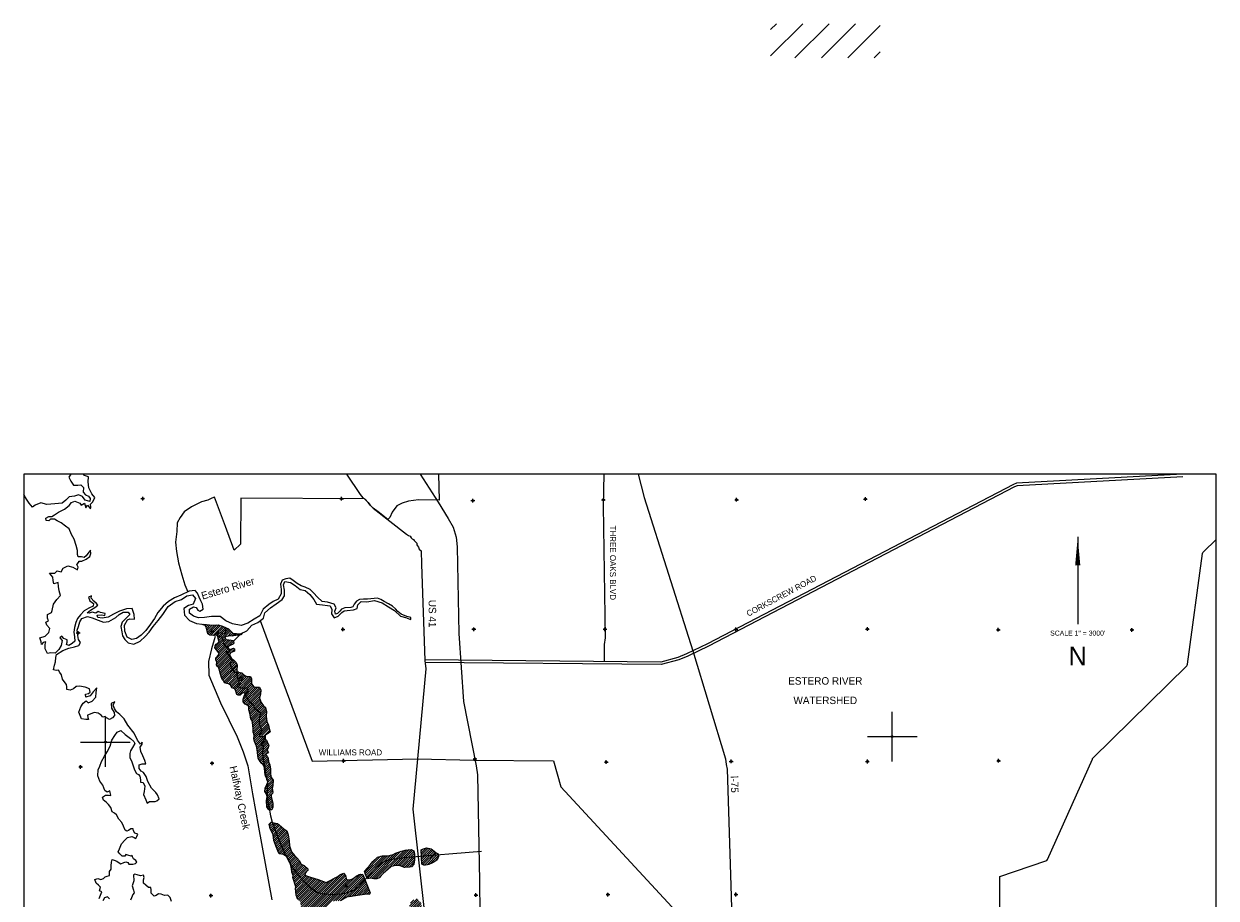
# Model space of a CAD drawing. Extents: x 218458 to 266458, y 732390 to 788631.
# Tile 2 of 2: x 218458 to 266458, y 753422 to 788631. Entities that reach past the tile are written whole.
import ezdxf
from ezdxf.enums import TextEntityAlignment as Align

# ---------------------------------------------------------------- set-up
doc = ezdxf.new("R2010")
doc.units = 0
doc.header["$LTSCALE"] = 800
doc.header["$PDMODE"] = 34
doc.header["$PDSIZE"] = 75
doc.linetypes.add('STREAM', pattern=[0])
doc.layers.get('0').update_dxf_attribs({"linetype": 'CONTINUOUS'})
for name, color, linetype in [('BORDER', 1, 'CONTINUOUS'), ('MAJROADS', 9, 'CONTINUOUS'), ('RR', 13, 'CONTINUOUS'), ('SEC', 2, 'CONTINUOUS'), ('TEXT', 7, 'CONTINUOUS'), ('TRUNKS', 5, 'STREAM'), ('WATER', 4, 'CONTINUOUS'), ('WETDBA', 11, 'CONTINUOUS'), ('WETFILL', 12, 'CONTINUOUS'), ('WSHEDS', 3, 'CONTINUOUS')]:
    doc.layers.add(name, color=color, linetype=linetype)

# ---------------------------------------------------------------- blocks, each defined once
blk = doc.blocks.new('TICK')
at = {"color": 0}
for points in [[(500, 0), (500, 1000)], [(0, 500), (1000, 500)]]:
    blk.add_lwpolyline(points, dxfattribs=at)
blk.add_point((500, 500), dxfattribs=at)
blk = doc.blocks.new('*X')
at = {"color": 0}
for p, q in [((248523, 787339), (249815, 788631)), ((248523, 788399), (248755, 788631)), ((249503, 787258), (250876, 788631)), ((250564, 787258), (251937, 788631)), ((251624, 787258), (252931, 788564)), ((252685, 787258), (252931, 787504)), ((225695, 764422), (225724, 764451)), ((225757, 764395), (225803, 764442)), ((225790, 764340), (225882, 764432)), ((225820, 764282), (225961, 764423)), ((225835, 764208), (226043, 764416)), ((225849, 764134), (226136, 764422)), ((225849, 764134), (226136, 764422)), ((225870, 764067), (226230, 764427)), ((225924, 764032), (226313, 764421)), ((225992, 764012), (226382, 764401)), ((226074, 764005), (226450, 764381)), ((226155, 763557), (226779, 764181)), ((226177, 764020), (226511, 764354)), ((226238, 763993), (226571, 764326)), ((226238, 763993), (226571, 764326)), ((226268, 763934), (226631, 764297)), ((226287, 763865), (226691, 764269)), ((226311, 763800), (226736, 764225)), ((226166, 763479), (226576, 763889)), ((226187, 763058), (227147, 764018)), ((226206, 763430), (226615, 763839)), ((226206, 763430), (226615, 763839)), ((226245, 763381), (226695, 763831)), ((226283, 763331), (226773, 763820)), ((226313, 763272), (226845, 763804)), ((226652, 763965), (226823, 764136)), ((226757, 763981), (226867, 764092)), ((226757, 763981), (226867, 764092)), ((226851, 763987), (226948, 764084)), ((226855, 763638), (226908, 763691)), ((226948, 763996), (227030, 764077)), ((227048, 764007), (227111, 764070)), ((226203, 762985), (226696, 763478)), ((226215, 762820), (226876, 763481)), ((226222, 762916), (226748, 763442)), ((226222, 762916), (226748, 763442)), ((226239, 762756), (226938, 763455)), ((226290, 762719), (226753, 763182)), ((226314, 762655), (226788, 763128)), ((226336, 762588), (226823, 763075)), ((226356, 762520), (226871, 763035)), ((226356, 762520), (226871, 763035)), ((226376, 762451), (226917, 762993)), ((226396, 762383), (226961, 762948)), ((226415, 762314), (227002, 762901)), ((226440, 762251), (227027, 762837)), ((226474, 762196), (227039, 762761)), ((226517, 762150), (227033, 762667)), ((226517, 762150), (227033, 762667)), ((226553, 762098), (227036, 762581)), ((226618, 762075), (227083, 762540)), ((226691, 762059), (227147, 762515)), ((226745, 762024), (227219, 762499)), ((226788, 761979), (227270, 762461)), ((226820, 761924), (227317, 762420)), ((226820, 761924), (227317, 762420)), ((226867, 761882), (227368, 762383)), ((226929, 761855), (227435, 762361)), ((226971, 761809), (227512, 762350)), ((226993, 761742), (227590, 762339)), ((227014, 761675), (227620, 762282)), ((227043, 761616), (227627, 762199)), ((227043, 761616), (227627, 762199)), ((227109, 761594), (227626, 762110)), ((227286, 761417), (227792, 761923)), ((227287, 761329), (227881, 761923)), ((227287, 761329), (227881, 761923)), ((227296, 761692), (227639, 762035)), ((227323, 761542), (227715, 761934)), ((227328, 761282), (227955, 761909)), ((227360, 761667), (227677, 761985)), ((227369, 761234), (227984, 761850)), ((227430, 761207), (227999, 761776)), ((227486, 761175), (227988, 761677)), ((227516, 761117), (227968, 761569)), ((227522, 761034), (227954, 761466)), ((227522, 761034), (227954, 761466)), ((227532, 760956), (227976, 761399)), ((227551, 760887), (227997, 761332)), ((227574, 760820), (228025, 761272)), ((227582, 760740), (228062, 761221)), ((227593, 760663), (228099, 761170)), ((227624, 760605), (228150, 761131)), ((227624, 760605), (228150, 761131)), ((227655, 760548), (228195, 761088)), ((227667, 760472), (228212, 761017)), ((227679, 760395), (228229, 760946)), ((227682, 760310), (228218, 760847)), ((227685, 760225), (228209, 760749)), ((227687, 760138), (228220, 760671)), ((227687, 760138), (228220, 760671)), ((227707, 760070), (228230, 760593)), ((227722, 759820), (228305, 760403)), ((227723, 759910), (228276, 760462)), ((227727, 760002), (228246, 760521)), ((227741, 759751), (228324, 760333)), ((227766, 759687), (228340, 760261)), ((227766, 759687), (228340, 760261)), ((227793, 759625), (228357, 760190)), ((227819, 759563), (228174, 759918)), ((227838, 759494), (228178, 759834)), ((227852, 759420), (228221, 759788)), ((227861, 759340), (228254, 759733)), ((227869, 759259), (228281, 759672)), ((227869, 759259), (228281, 759672)), ((227875, 759178), (228307, 759609)), ((227884, 759098), (228303, 759517)), ((227904, 759030), (228260, 759386)), ((227939, 758976), (228293, 759331)), ((227972, 758921), (228226, 759175)), ((228001, 758861), (228261, 759121)), ((228001, 758861), (228261, 759121)), ((228064, 758836), (228292, 759064)), ((228102, 758785), (228304, 758987)), ((228128, 758724), (228313, 758909)), ((228151, 758658), (228331, 758838)), ((228155, 758574), (228366, 758784)), ((228160, 758490), (228377, 758707)), ((228160, 758490), (228377, 758707)), ((228173, 758414), (228389, 758631)), ((228186, 758339), (228389, 758542)), ((228214, 758279), (228390, 758455)), ((228162, 757785), (228491, 758114)), ((228167, 757701), (228482, 758017)), ((228199, 757911), (228481, 758193)), ((228245, 758221), (228400, 758376)), ((228274, 758162), (228412, 758300)), ((228274, 758073), (228447, 758246)), ((228274, 758073), (228447, 758246)), ((228202, 757648), (228470, 757916)), ((228226, 757319), (228413, 757506)), ((228233, 757591), (228460, 757817)), ((228234, 757415), (228474, 757655)), ((228250, 757519), (228470, 757739)), ((228250, 757519), (228470, 757739)), ((228233, 757238), (228430, 757434)), ((228240, 757156), (228449, 757365)), ((228256, 757083), (228469, 757296)), ((228287, 757026), (228483, 757222)), ((228287, 757026), (228483, 757222)), ((228324, 756975), (228486, 757137)), ((228417, 756979), (228459, 757021)), ((228344, 756376), (228447, 756479)), ((228358, 756302), (228518, 756462)), ((228373, 756228), (228590, 756445)), ((228400, 756166), (228660, 756427)), ((228429, 756108), (228715, 756393)), ((228429, 756108), (228715, 756393)), ((228459, 756049), (228765, 756355)), ((228489, 755990), (228812, 756314)), ((228504, 755917), (228859, 756273)), ((228512, 755837), (228906, 756231)), ((228520, 755756), (228956, 756193)), ((228542, 755690), (229007, 756155)), ((228542, 755690), (229007, 756155)), ((228567, 755626), (229052, 756112)), ((228592, 755563), (229076, 756047)), ((228617, 755500), (229100, 755983)), ((228642, 755436), (229114, 755908)), ((228668, 755374), (229124, 755830)), ((228694, 755312), (229135, 755753)), ((228694, 755312), (229135, 755753)), ((228722, 755252), (229143, 755672)), ((228766, 755207), (229150, 755591)), ((228838, 755191), (229160, 755512)), ((228910, 755174), (229183, 755447)), ((228964, 755139), (229206, 755382)), ((229017, 755105), (229229, 755316)), ((229017, 755105), (229229, 755316)), ((229062, 755061), (229261, 755261)), ((229095, 755006), (229300, 755211)), ((229127, 754950), (229339, 755161)), ((229160, 754894), (229381, 755115)), ((229186, 754832), (229426, 755072)), ((232188, 754474), (232823, 755110)), ((232206, 754405), (232931, 755130)), ((232225, 754335), (233017, 755127)), ((232252, 754274), (233102, 755124)), ((232280, 754213), (233220, 755153)), ((232373, 754218), (233351, 755196)), ((232462, 754219), (233504, 755260)), ((232468, 754843), (232697, 755073)), ((232532, 754200), (233640, 755308)), ((232616, 754195), (233766, 755346)), ((232740, 754231), (233874, 755366)), ((233307, 754710), (233972, 755375)), ((233426, 754741), (234064, 755378)), ((233517, 754743), (234122, 755348)), ((233598, 754736), (234162, 755300)), ((233656, 754705), (234178, 755227)), ((233720, 754681), (234185, 755146)), ((233789, 754662), (234185, 755058)), ((234460, 755333), (234533, 755405)), ((234464, 755248), (234654, 755438)), ((234467, 755163), (234736, 755431)), ((234470, 755077), (234812, 755419)), ((234473, 754992), (234877, 755396)), ((234477, 754907), (234926, 755357)), ((234480, 754822), (234975, 755317)), ((234520, 754774), (235025, 755278)), ((234588, 754754), (235076, 755241)), ((234691, 754768), (235130, 755207)), ((234816, 754805), (235144, 755133)), ((229203, 754760), (229469, 755026)), ((229203, 754760), (229469, 755026)), ((229219, 754688), (229510, 754978)), ((229236, 754616), (229550, 754931)), ((229245, 754537), (229580, 754872)), ((229257, 754460), (229610, 754813)), ((229281, 754396), (229658, 754773)), ((229300, 754238), (229774, 754712)), ((229304, 754331), (229721, 754747)), ((229304, 754331), (229721, 754747)), ((229320, 754170), (229818, 754668)), ((229340, 754102), (229863, 754625)), ((229360, 754033), (229887, 754560)), ((233882, 754666), (234185, 754969)), ((233975, 754671), (234173, 754869)), ((234988, 754888), (235116, 755016)), ((229380, 753965), (229780, 754364)), ((229398, 753806), (229892, 754300)), ((229400, 753896), (229826, 754323)), ((229400, 753896), (229826, 754323)), ((229403, 753723), (229957, 754277)), ((229409, 753640), (230024, 754255)), ((229414, 753557), (230092, 754235)), ((229437, 753492), (230161, 754215)), ((229464, 753430), (230229, 754195)), ((229464, 753430), (230229, 754195)), ((229490, 753368), (230297, 754175)), ((229535, 753325), (230362, 754152)), ((229582, 753283), (230427, 754128)), ((229597, 753210), (230491, 754104)), ((229676, 753023), (230786, 754134)), ((229729, 752988), (230976, 754235)), ((229781, 752952), (231197, 754367)), ((229833, 752915), (231333, 754415)), ((229883, 752877), (231374, 754368)), ((229934, 752839), (231410, 754316)), ((229934, 752839), (231410, 754316)), ((229984, 752801), (231430, 754247)), ((230041, 752770), (231450, 754178)), ((230109, 752749), (231522, 754163)), ((230177, 752729), (231617, 754169)), ((230351, 752815), (231853, 754316)), ((230931, 753306), (232014, 754389)), ((230931, 753306), (232014, 754389)), ((231023, 753310), (232096, 754382)), ((231116, 753314), (232130, 754328)), ((231209, 753319), (232155, 754265)), ((231415, 753437), (232179, 754201)), ((231539, 753472), (232204, 754137)), ((229612, 753137), (230555, 754079)), ((229628, 753063), (230620, 754055)), ((229628, 753063), (230620, 754055)), ((231646, 753491), (232229, 754074)), ((231646, 753491), (232229, 754074)), ((231753, 753509), (232254, 754010)), ((231858, 753526), (232278, 753946)), ((231960, 753540), (232303, 753883)), ((232063, 753554), (232328, 753819)), ((232165, 753568), (232353, 753755)), ((232263, 753578), (232377, 753692)), ((232263, 753578), (232377, 753692)), ((232351, 753577), (232381, 753607)), ((233989, 753093), (234287, 753392)), ((234011, 753028), (234333, 753349)), ((234029, 753222), (234160, 753353)), ((234047, 752975), (234378, 753306)), ((234110, 752949), (234424, 753263)), ((234173, 752924), (234456, 753207)), ((234249, 752912), (234469, 753132)), ((232524, 752866), (232609, 752952)), ((232539, 752793), (232634, 752888)), ((232567, 752732), (232659, 752824)), ((232634, 752711), (232684, 752761)), ((232657, 752999), (232692, 753035)), ((232675, 752929), (232769, 753023)), ((232694, 752860), (232821, 752987)), ((232714, 752791), (232849, 752926)), ((232751, 752739), (232860, 752848)), ((233355, 752548), (233501, 752695)), ((233363, 752644), (233439, 752721)), ((233369, 752474), (233543, 752648)), ((234332, 752907), (234483, 753057)), ((234472, 752958), (234496, 752982)), ((233397, 752414), (233567, 752583)), ((233430, 752358), (233585, 752513)), ((233465, 752305), (233597, 752437)), ((233500, 752251), (233598, 752349)), ((259531, 752296), (259732, 752497)), ((259537, 752213), (259810, 752487)), ((259562, 752150), (259871, 752459)), ((259586, 752439), (259606, 752459)), ((259590, 752090), (259918, 752418)), ((259624, 752035), (259968, 752379)), ((259659, 751983), (260018, 752341)), ((259706, 751941), (260048, 752283)), ((259754, 751900), (260075, 752222)), ((259810, 751868), (260100, 752158)), ((259911, 751880), (260047, 752017)), ((237256, 750793), (237432, 750968)), ((237269, 750717), (237512, 750960)), ((237305, 750665), (237591, 750951)), ((237341, 750612), (237657, 750928)), ((237422, 750605), (237697, 750880)), ((237516, 750610), (237715, 750810)), ((236967, 749708), (237110, 749851)), ((236968, 749797), (236968, 749797)), ((236993, 749645), (237173, 749825)), ((237038, 749602), (237224, 749788)), ((238180, 749507), (238475, 749802)), ((238195, 749433), (238555, 749793)), ((238204, 749619), (238387, 749802)), ((238209, 749359), (238613, 749763)), ((237086, 749562), (237264, 749740)), ((237163, 749550), (237252, 749639)), ((238235, 749296), (238671, 749733)), ((238271, 749244), (238729, 749702)), ((238306, 749191), (238772, 749657)), ((238363, 749159), (238799, 749595)), ((238426, 749134), (238825, 749533)), ((238490, 749109), (238842, 749461)), ((238568, 749099), (238839, 749370)), ((235396, 749021), (235462, 749087)), ((235408, 748944), (235562, 749098)), ((235420, 748868), (235661, 749109)), ((235431, 748791), (235760, 749120)), ((235443, 748714), (235783, 749054)), ((235455, 748638), (235795, 748978)), ((235522, 748616), (235808, 748902)), ((235625, 748631), (235821, 748827)), ((238654, 749097), (238753, 749196)), ((240299, 748709), (240464, 748874)), ((240311, 748809), (240362, 748860)), ((240324, 748646), (240526, 748847)), ((240366, 748599), (240570, 748803)), ((235728, 748645), (235833, 748751)), ((235831, 748660), (235846, 748675)), ((240433, 748577), (240568, 748712))]:
    blk.add_line(p, q, dxfattribs=at)

msp = doc.modelspace()

# ---------------------------------------------------------------- linework, layer by layer
at = {"layer": 'BORDER', "color": 0}
msp.add_lwpolyline([(218458, 738995), (266458, 738995), (266458, 770495), (218458, 770495)], close=True, dxfattribs=at)
at = {"layer": 'MAJROADS', "color": 0}
for points in [[(231451, 770495), (232000, 769680), (232108, 769545), (232200, 769486), (232316, 769359), (232399, 769250), (232524, 769132), (233865, 768074), (233940, 768032), (234015, 767998), (234057, 767939), (234098, 767888), (234149, 767871), (234173, 767821), (234198, 767795)], [(265109, 770495), (258426, 770130), (258294, 770083), (245978, 763663), (245142, 763255), (244792, 763110), (244101, 762929), (234606, 763013)], [(241809, 770495), (241783, 769219), (241868, 763910), (241821, 763637), (241823, 762944)], [(243195, 770495), (243438, 769563), (245392, 763377), (246703, 759037), (246738, 758805), (246773, 758621), (246932, 753506), (247047, 749449), (247104, 746657), (247183, 743468), (247229, 743107), (247285, 742740), (247365, 742454), (247423, 742189), (247561, 741875), (247694, 741523), (247822, 741274), (247987, 740972), (249396, 738995)], [(265114, 770395), (258446, 770031), (258334, 769991), (246023, 763574), (245183, 763163), (244824, 763015), (244113, 762829), (234605, 762913)], [(234198, 767795), (234240, 767753), (234273, 767711), (234281, 767652), (234306, 767610), (234347, 767551), (234380, 767476), (234449, 767408), (234462, 766874), (234606, 762992), (234646, 762660), (234118, 757005), (234601, 752689), (234627, 752398), (234624, 752054), (234572, 750097), (235289, 746093), (235435, 745394), (235501, 738995)]]:
    msp.add_lwpolyline(points, dxfattribs=at)
at = {"layer": 'RR', "color": 0}
msp.add_lwpolyline([(234415, 770495), (235132, 769364), (235543, 768715), (235739, 768363), (235867, 767955), (235899, 767575), (235964, 764080), (236154, 761346), (236662, 758746), (236718, 758394), (236803, 754111), (236920, 742506), (236968, 742093), (237077, 741729), (237182, 741264), (237326, 740940), (237531, 740503), (237724, 740147), (238000, 739755), (238269, 739427), (238738, 738995)], dxfattribs=at)
at = {"layer": 'SEC', "color": 0}
for p in [(223247, 769511), (231248, 769509), (236535, 769430), (241788, 769461), (247150, 769465), (252337, 769496), (220645, 764104), (226033, 764167), (231303, 764247), (236574, 764252), (241852, 764249), (247122, 764245), (252417, 764259), (257687, 764230), (263066, 764226), (226038, 758855), (231333, 758952), (236621, 759032), (241907, 758903), (246935, 758931), (252421, 758926), (257699, 758956), (220742, 758708), (225992, 753526), (231416, 753921), (236658, 753544), (241970, 753566), (247124, 753569)]:
    msp.add_point(p, dxfattribs=at)
at = {"layer": 'TEXT', "color": 0}
msp.add_line((260886, 767968), (260886, 764456), dxfattribs=at)
msp.add_lwpolyline([(260886, 767968, 0, 208, 0), (260886, 766830, 208, 208, 0)], format="xyseb", dxfattribs=at)
at = {"layer": 'TRUNKS', "color": 0}
msp.add_lwpolyline([(226584, 764320), (226585, 764226), (226563, 764131), (226547, 764096), (226464, 764056), (226388, 764101), (226303, 764087), (226246, 764071), (226230, 764036), (226253, 763999), (226303, 763976), (226368, 763962), (226420, 763948), (226447, 763890), (226462, 763840), (226498, 763817), (226516, 763804), (226510, 763750), (226483, 763687), (226570, 763567), (226682, 763476), (226724, 763396), (226743, 763348), (226720, 763320), (226672, 763312), (226597, 763362), (226607, 763316), (226669, 763245), (226739, 763160), (226774, 763064), (226787, 763031), (226839, 763010), (226871, 762973), (226870, 762931), (226793, 762904), (226760, 762855), (226780, 762771), (226943, 762511), (226987, 762523), (227030, 762509), (227047, 762472), (227035, 762426), (227059, 762286), (227076, 762257), (227100, 762268), (227193, 762331), (227266, 762284), (227280, 762216), (227249, 762182), (227172, 762181), (227115, 762167), (227095, 762124), (227133, 762088), (227159, 762053), (227137, 762029), (227095, 762026), (227062, 762004), (227055, 761957), (227078, 761937), (227111, 761934), (227150, 761920), (227187, 761895), (227378, 761892), (227444, 761884), (227478, 761820), (227476, 761748), (227449, 761698), (227396, 761662), (227378, 761628), (227384, 761579), (227439, 761535), (227462, 761456), (227487, 761396), (227555, 761323), (227663, 761243), (227706, 761202), (227720, 761141), (227745, 761071), (227906, 760946), (227971, 760901), (227972, 760848), (227928, 760624), (227938, 760434), (227999, 760296), (228029, 760164), (227981, 760045), (227940, 759983), (227944, 759950), (227996, 759929), (228157, 759928), (228172, 759902), (228133, 759881), (228116, 759790), (228134, 759748), (228120, 759698), (228052, 759658), (228014, 759630), (228005, 759608), (228033, 759582), (228074, 759574), (228102, 759552), (228060, 759300), (228076, 759092), (228102, 758941), (228176, 758580), (228199, 758339), (228232, 758208), (228263, 758122), (228255, 757721), (228266, 757384), (228318, 757113), (228387, 756738), (228450, 756484), (228577, 756157), (228810, 755568), (229119, 754921), (229280, 754642), (229582, 754274), (229898, 753914), (230250, 753664), (230441, 753613), (230875, 753576), (231206, 753591), (231448, 753635), (231735, 753745), (231963, 753892), (232176, 754142), (232411, 754414), (232661, 754678), (233021, 754943), (233528, 755031), (233919, 755075), (236879, 755321)], dxfattribs=at)
at = {"layer": 'WATER', "color": 0}
for points in [[(220353, 770495), (220353, 770493), (220276, 770376), (220351, 770208), (220459, 770048), (220626, 770047), (220752, 770063), (220860, 769961), (220842, 769769), (220942, 769659), (221059, 769608), (221133, 769516), (221116, 769390), (220932, 769450), (220824, 769593), (220657, 769670), (220497, 769612), (220288, 769580), (220153, 769447), (220001, 769322), (219708, 769299), (219381, 769276), (219139, 769345), (218920, 769254), (218811, 769171), (218670, 769331), (218562, 769491), (218471, 769651), (218458, 769681)], [(227186, 764064), (227430, 764188), (227641, 764421), (227884, 764528), (228103, 764694), (228163, 764911), (228382, 765111), (228618, 765269), (228854, 765443), (228947, 765593), (228957, 765828), (228916, 766037), (228959, 766171), (229193, 766127), (229385, 766009), (229577, 765857), (229786, 765805), (229978, 765653), (230135, 765451), (230235, 765266), (230477, 765231), (230678, 765213), (230795, 765195), (230861, 765044), (230843, 764868), (230951, 764708), (231119, 764774), (231254, 764932), (231351, 764987), (231481, 765006), (231732, 765030), (231875, 765087), (231910, 765238), (232036, 765363), (232262, 765361), (232573, 765409), (232882, 765315), (233140, 765154), (233382, 765010), (233624, 764774), (233875, 764705), (233884, 764693), (234035, 764645), (234038, 764729), (233879, 764769), (233654, 764864), (233516, 764967), (233425, 765077), (233300, 765178), (233141, 765280), (232966, 765365), (232824, 765450), (232699, 765501), (232556, 765493), (232297, 765461), (232129, 765463), (231970, 765455), (231844, 765381), (231759, 765256), (231700, 765147), (231624, 765131), (231381, 765116), (231247, 765058), (231179, 764975), (231086, 764883), (231011, 764859), (230978, 764985), (231029, 765110), (230947, 765261), (230679, 765338), (230470, 765373), (230278, 765542), (230120, 765719), (229987, 765846), (229787, 765939), (229628, 765999), (229461, 766092), (229295, 766219), (229161, 766304), (229002, 766280), (228859, 766222), (228791, 766072), (228815, 765854), (228822, 765678), (228703, 765469), (228493, 765370), (228325, 765245), (228097, 765063), (227953, 764796), (227726, 764663), (227474, 764497), (227205, 764399), (226862, 764468), (226587, 764595), (226362, 764765), (226018, 764767), (225733, 764719), (225490, 764712), (225289, 764772), (225123, 764899), (225124, 765058), (225284, 765157), (225401, 765131), (225459, 765014), (225542, 764979), (225677, 765062), (225645, 765264), (225578, 765398), (225521, 765541), (225447, 765709), (225355, 765818), (225120, 765786), (224784, 765621), (224524, 765522), (224280, 765373), (224061, 765182), (223850, 764932), (223722, 764682), (223553, 764457), (223367, 764207), (223182, 764015), (222988, 763883), (222804, 763834), (222612, 763936), (222530, 764179), (222515, 764422), (222633, 764631), (222726, 764672), (222918, 764662), (222894, 764847), (222821, 765082), (222594, 765075), (222309, 764985), (222065, 764852), (221855, 764736), (221612, 764696), (221436, 764722), (221412, 764815), (221596, 764830), (221721, 764804), (221739, 764888), (221538, 764931), (221446, 764965), (221362, 764899), (221211, 764933), (221085, 764892), (221010, 764918), (221145, 765018), (221321, 765125), (221431, 765225), (221390, 765292), (221281, 765385), (221173, 765503), (221182, 765595), (221065, 765546), (221114, 765395), (221214, 765327), (221264, 765285), (221255, 765176), (221070, 765102), (220893, 764986), (220742, 764836), (220615, 764686), (220555, 764519), (220495, 764327), (220477, 764134), (220493, 763941), (220508, 763765), (220399, 763674), (220273, 763600), (220181, 763642), (220206, 763726), (220199, 763826), (220073, 763877), (219990, 763978), (219906, 763904), (220006, 763794), (219963, 763602), (219869, 763435), (219726, 763285), (219542, 763295), (219408, 763279), (219317, 763464), (219318, 763631), (219344, 763748), (219235, 763724), (219175, 763632), (219151, 763750), (219102, 763909), (219320, 763975), (219464, 764116), (219506, 764275), (219382, 764410), (219341, 764536), (219450, 764594), (219417, 764694), (219410, 764845), (219569, 764919), (219604, 765011), (219647, 765262), (219791, 765446), (219934, 765612), (219885, 765797), (219853, 765973), (219837, 766132), (219661, 766083), (219645, 766217), (219629, 766351), (219488, 766503), (219706, 766510), (219799, 766601), (219958, 766567), (220042, 766709), (220236, 766800), (220428, 766756), (220528, 766697), (220620, 766638), (220646, 766755), (220588, 766856), (220672, 766947), (220672, 766998), (220790, 766988), (220974, 767071), (221109, 767187), (221152, 767304), (221136, 767438), (221035, 767305), (220967, 767213), (220883, 767139), (220782, 767164), (220648, 767165), (220624, 767266), (220625, 767417), (220568, 767626), (220486, 767878), (220378, 768072), (220288, 768298), (220129, 768400), (219962, 768535), (219804, 768620), (219687, 768679), (219536, 768680), (219469, 768614), (219352, 768631), (219344, 768724), (219462, 768790), (219579, 768789), (219688, 768864), (219848, 768963), (220092, 769087), (220277, 769228), (220378, 769353), (220513, 769403), (220713, 769334), (220771, 769242), (220898, 769333), (220955, 769140), (221023, 769248), (221139, 769105), (221156, 769172), (221140, 769289), (221241, 769381), (221310, 769556), (221202, 769699), (221078, 769943), (221054, 770186), (221056, 770387), (220905, 770447), (220860, 770495)], [(221494, 753414), (221545, 753548), (221596, 753682), (221504, 753716), (221547, 753866), (221464, 753951), (221372, 754027), (221323, 754178), (221432, 754210), (221557, 754168), (221666, 754209), (221734, 754284), (221818, 754308), (221902, 754333), (221911, 754425), (221911, 754500), (221971, 754584), (221971, 754718), (221989, 754877), (222015, 754977), (222099, 754951), (222207, 754909), (222291, 754841), (222366, 754807), (222483, 754857), (222567, 754881), (222642, 754856), (222684, 754788), (222843, 754787), (222952, 754820), (223003, 754870), (222970, 754945), (222870, 755005), (222837, 755089), (222820, 755156), (222778, 755114), (222644, 755149), (222561, 755174), (222519, 755108), (222410, 755108), (222318, 755210), (222252, 755294), (222303, 755411), (222396, 755611), (222523, 755761), (222633, 755869), (222809, 755901), (222901, 755867), (222967, 755825), (223001, 755909), (223052, 756000), (222927, 756043), (222869, 756136), (222853, 756211), (222761, 756212), (222668, 756145), (222609, 756121), (222534, 756163), (222476, 756323), (222402, 756474), (222277, 756609), (222195, 756777), (222111, 756844), (222020, 756904), (221954, 757072), (221871, 757189), (221771, 757291), (221663, 757367), (221630, 757493), (221748, 757575), (221873, 757575), (221966, 757557), (221925, 757742), (221816, 757692), (221716, 757760), (221642, 757978), (221517, 758130), (221443, 758348), (221445, 758591), (221521, 758733), (221589, 758925), (221708, 759142), (221818, 759317), (221929, 759543), (222006, 759785), (222124, 759969), (222217, 760102), (222360, 760176), (222535, 760016), (222752, 759855), (222885, 759737), (222926, 759645), (222833, 759486), (222757, 759353), (222722, 759253), (222721, 759077), (222796, 758950), (222853, 758749), (222919, 758589), (222993, 758447), (223077, 758404), (223127, 758328), (223151, 758186), (223159, 758094), (223259, 758085), (223333, 757933), (223298, 757716), (223272, 757599), (223363, 757380), (223429, 757254), (223514, 757321), (223631, 757311), (223740, 757311), (223815, 757335), (223908, 757427), (223834, 757587), (223767, 757679), (223601, 757856), (223444, 758117), (223378, 758327), (223278, 758487), (223187, 758537), (223095, 758639), (223096, 758789), (223222, 758830), (223365, 758829), (223332, 758972), (223250, 759157), (223167, 759325), (223143, 759501), (223228, 759626), (223228, 759710), (223152, 759627), (223028, 759778), (222896, 760072), (222646, 760392), (222497, 760644), (222323, 760822), (222189, 760931), (222107, 761066), (222057, 761192), (222083, 761267), (222125, 761334), (221974, 761259), (221989, 761067), (222089, 760899), (222105, 760781), (222029, 760690), (221911, 760623), (221786, 760683), (221736, 760733), (221635, 760717), (221569, 760793), (221444, 760878), (221293, 760896), (221133, 760838), (221016, 760797), (221040, 760696), (221056, 760621), (220948, 760613), (220780, 760648), (220673, 760908), (220750, 761125), (220852, 761275), (220961, 761367), (221044, 761291), (221204, 761357), (221356, 761515), (221374, 761699), (221400, 761892), (221248, 761725), (221122, 761567), (220954, 761518), (220938, 761635), (221064, 761659), (221123, 761718), (221098, 761852), (220923, 761912), (220705, 761963), (220588, 761939), (220563, 761947), (220453, 761856), (220319, 761798), (220194, 761824), (220194, 761933), (220170, 762026), (220078, 762152), (220020, 762236), (219971, 762412), (219905, 762505), (219855, 762597), (219763, 762589), (219646, 762615), (219698, 762799), (219732, 762942), (219750, 763109), (219776, 763234), (220028, 763400), (220272, 763491), (220498, 763548), (220675, 763597), (220734, 763722), (220659, 763840), (220627, 763999), (220603, 764217), (220655, 764359), (220706, 764543), (220799, 764685), (221017, 764759), (221210, 764707), (221452, 764613), (221669, 764537), (221879, 764560), (222156, 764718), (222291, 764851), (222459, 764942), (222660, 764940), (222727, 764839), (222567, 764690), (222423, 764532), (222363, 764356), (222404, 764146), (222428, 763987), (222519, 763836), (222652, 763701), (222886, 763649), (223147, 763773), (223349, 763956), (223501, 764131), (223670, 764364), (223864, 764606), (224050, 764847), (224262, 765164), (224548, 765363), (224800, 765445), (225019, 765603), (225253, 765635), (225370, 765492), (225276, 765266), (225091, 765209), (224898, 765084), (224921, 764816), (225129, 764597), (225405, 764486), (225641, 764460)], [(225641, 764460), (225806, 764442), (226024, 764415), (226284, 764430), (226459, 764379), (226693, 764268), (226868, 764091), (227186, 764064)], [(224408, 753294), (224350, 753445), (224259, 753546), (224116, 753531), (223982, 753582), (223882, 753599), (223789, 753524), (223705, 753508), (223589, 753626), (223590, 753760), (223574, 753853), (223482, 753853), (223373, 753946), (223273, 754030), (223274, 754164), (223308, 754256), (223276, 754349), (223158, 754324), (223024, 754359), (222932, 754393), (222874, 754360), (222880, 754125), (222820, 753925), (222878, 753748), (222894, 753631), (222843, 753564), (222792, 753431), (222749, 753339)], [(221912, 753395), (221829, 753479), (221703, 753438), (221635, 753313)]]:
    msp.add_lwpolyline(points, dxfattribs=at)
at = {"layer": 'WETDBA', "color": 0}
msp.add_lwpolyline([(227261, 764102), (227191, 764023), (226895, 763990), (226699, 763977), (226556, 763939), (226595, 763841), (226707, 763830), (226809, 763815), (226881, 763792), (226911, 763707), (226904, 763660), (226708, 763569), (226662, 763527), (226711, 763457), (226751, 763440), (226896, 763488), (226938, 763456), (226940, 763374), (226784, 763300), (226740, 763201), (226824, 763072), (226893, 763017), (227000, 762907), (227041, 762799), (227029, 762587), (227100, 762525), (227234, 762496), (227299, 762433), (227389, 762368), (227526, 762348), (227585, 762348), (227627, 762268), (227625, 762053), (227720, 761928), (227786, 761923), (227949, 761923), (228003, 761812), (227984, 761641), (227950, 761482), (228008, 761295), (228101, 761167), (228192, 761100), (228230, 760943), (228208, 760756), (228237, 760540), (228311, 760391), (228341, 760257), (228373, 760122), (228297, 760050), (228171, 759986), (228179, 759826), (228227, 759783), (228229, 759781), (228260, 759721), (228316, 759587), (228296, 759478), (228243, 759413), (228301, 759318), (228311, 759313), (228268, 759267), (228226, 759232), (228208, 759209), (228247, 759134), (228287, 759096), (228310, 758948), (228319, 758855), (228365, 758790), (228389, 758634), (228389, 758465), (228408, 758306), (228496, 758169), (228477, 757958), (228457, 757836), (228476, 757690), (228473, 757637), (228415, 757581), (228413, 757496), (228482, 757248), (228488, 757086), (228440, 756981), (228315, 756974), (228244, 757105), (228223, 757358), (228252, 757508), (228229, 757607), (228154, 757720), (228172, 757858), (228244, 757997), (228293, 758124), (228251, 758210), (228188, 758330), (228160, 758486), (228150, 758665), (228110, 758772), (228070, 758835), (228007, 758849), (227974, 758919), (227930, 758991), (227889, 759053), (227876, 759164), (227867, 759274), (227855, 759409), (227828, 759542), (227746, 759733), (227714, 759846), (227730, 759960), (227724, 760041), (227688, 760104), (227685, 760241), (227680, 760387), (227651, 760572), (227598, 760637), (227585, 760707), (227573, 760821), (227554, 760854), (227548, 760928), (227532, 760954), (227522, 761015), (227522, 761095), (227504, 761164), (227451, 761198), (227369, 761234), (227283, 761334), (227287, 761433), (227326, 761551), (227375, 761653), (227318, 761704), (227239, 761661), (227162, 761593), (227083, 761594), (227031, 761622), (226987, 761761), (226959, 761844), (226908, 761863), (226837, 761896), (226773, 762003), (226702, 762057), (226635, 762069), (226554, 762098), (226506, 762165), (226456, 762213), (226416, 762312), (226351, 762538), (226321, 762637), (226290, 762720), (226242, 762749), (226214, 762817), (226222, 762920), (226194, 763016), (226186, 763049), (226193, 763100), (226260, 763163), (226322, 763248), (226298, 763312), (226224, 763408), (226152, 763496), (226157, 763583), (226195, 763650), (226279, 763702), (226328, 763764), (226296, 763831), (226262, 763956, 0.485788), (226122, 764005), (226099, 764003), (225950, 764016), (225860, 764073), (225843, 764169), (225817, 764294), (225756, 764396), (225639, 764446)], format="xyb", dxfattribs=at)
for points in [[(229493, 753363), (229415, 753542), (229397, 753817), (229406, 753875), (229294, 754258), (229305, 754331), (229252, 754474), (229237, 754609), (229180, 754858), (229049, 755085), (228909, 755174), (228741, 755213), (228688, 755324), (228631, 755463), (228521, 755743), (228499, 755971), (228376, 756214), (228338, 756404), (228413, 756487), (228657, 756429), (228666, 756423), (228740, 756377), (228923, 756217), (229046, 756127), (229105, 755967), (229137, 755734), (229156, 755523), (229237, 755291), (229360, 755135), (229450, 755049), (229551, 754929), (229623, 754787), (229749, 754736), (229885, 754603), (229888, 754539), (229822, 754480), (229765, 754398), (229793, 754334), (229996, 754264), (230313, 754170), (230631, 754051), (231097, 754300), (231185, 754362), (231322, 754426), (231405, 754334), (231448, 754179), (231552, 754156), (231641, 754174), (231718, 754220), (231818, 754297), (231956, 754374), (232010, 754389), (232109, 754381), (232397, 753642), (232367, 753577), (232235, 753578), (231631, 753494)], [(231977, 753548), (231450, 753457), (231212, 753319)]]:
    msp.add_lwpolyline(points, dxfattribs=at)
for points in [[(232177, 754513), (232407, 754761), (232506, 754894), (232695, 755072), (232895, 755131), (233117, 755124), (233324, 755183), (233423, 755231), (233616, 755301), (233815, 755360), (234056, 755382), (234156, 755331), (234185, 755194), (234185, 754961), (234163, 754794), (234063, 754684), (234004, 754672), (233786, 754661), (233675, 754695), (233586, 754743), (233435, 754743), (233246, 754695), (233117, 754573), (232935, 754425), (232847, 754332), (232765, 754244), (232665, 754195), (232547, 754195), (232488, 754214), (232425, 754225), (232347, 754214), (232288, 754195), (232225, 754332)], [(234459, 755371), (234548, 755412), (234670, 755442), (234858, 755412), (234980, 755312), (235058, 755253), (235139, 755201), (235147, 755094), (235099, 754972), (234999, 754894), (234888, 754831), (234758, 754783), (234629, 754754), (234559, 754754), (234481, 754794)]]:
    msp.add_lwpolyline(points, close=True, dxfattribs=at)
at = {"layer": 'WSHEDS', "color": 0}
for points in [[(235158, 770495), (235183, 769448), (234348, 769466), (233939, 769413), (233690, 769324), (233477, 769217), (233284, 768962), (233187, 768755), (233107, 768675), (232723, 768975), (232524, 769132), (232399, 769250), (232316, 769359), (232169, 769506), (227189, 769525), (227182, 767675), (226927, 767434), (226572, 768395), (226138, 769570), (226028, 769529), (225866, 769455), (225611, 769379), (225214, 769184), (224914, 768981), (224753, 768751), (224634, 768535), (224613, 768194), (224563, 767752), (224600, 767387), (224680, 766920), (224825, 766446), (224933, 766043), (225064, 765759)], [(226163, 763964), (226122, 763824), (226015, 763466), (225890, 762951), (225908, 762404), (226378, 761285), (227043, 759917), (227290, 759310), (227477, 758749), (227660, 757619), (227903, 756286), (228439, 753359)]]:
    msp.add_lwpolyline(points, dxfattribs=at)
for points in [[(247084, 747611), (252561, 747659), (257755, 747748), (257744, 754289), (259604, 754924, 0.20809), (259663, 754977), (261476, 759024, -0.093041), (261497, 759055), (265275, 762781, 0.16561), (265304, 762839), (265914, 767305, -0.167535), (265944, 767363), (266458, 767869)], [(227977, 764598), (230069, 758943), (234307, 759027), (236575, 758984, 0.002678), (236576, 758984), (239782, 758958), (240076, 757905), (246375, 751104)]]:
    msp.add_lwpolyline(points, format="xyb", dxfattribs=at)

# ---------------------------------------------------------------- block references
at = {"color": 0, "xscale": 2, "yscale": 2, "zscale": 2}
for p in [(252421, 758926), (220742, 758708)]:
    msp.add_blockref('TICK', p, dxfattribs=at)
at = {"layer": 'WETDBA', "color": 0}
msp.add_blockref('*X', (0, 0), dxfattribs=at)
msp.add_blockref('*X', (0, 0), dxfattribs=at)
at = {"layer": 'WETFILL', "color": 0}
msp.add_blockref('*X', (0, 0), dxfattribs=at)
msp.add_blockref('*X', (0, 0), dxfattribs=at)
msp.add_blockref('*X', (0, 0), dxfattribs=at)
msp.add_blockref('*X', (0, 0), dxfattribs=at)
msp.add_blockref('*X', (0, 0), dxfattribs=at)
msp.add_blockref('*X', (0, 0), dxfattribs=at)

# ---------------------------------------------------------------- texts
at = {"layer": 'MAJROADS', "color": 0}
for s, rotation, p in [('THREE OAKS BLVD', 270, (242052, 766925)), ('CORKSCREW ROAD', 28.109, (249011, 765493))]:
    msp.add_text(s, height=240, rotation=rotation, dxfattribs=at).set_placement(p, align=Align.CENTER)
for s, rotation, p in [('US 41', 270, (234757, 765437)), ('I-75', 271.194, (246916, 758353))]:
    msp.add_text(s, height=300, rotation=rotation, dxfattribs=at).set_placement(p)
msp.add_text('WILLIAMS ROAD', height=240, dxfattribs=at).set_placement((231605, 759171), align=Align.CENTER)
at = {"layer": 'TEXT', "color": 0}
for s, height, p in [('SCALE 1" = 3000\'', 200, (260885, 763995)), ('N', 750, (260883, 762800)), ('ESTERO RIVER', 300, (250723, 762021)), ('WATERSHED', 300, (250723, 761238))]:
    msp.add_text(s, height=height, dxfattribs=at).set_placement(p, align=Align.CENTER)
at = {"layer": 'WATER', "color": 0}
for s, rotation, p in [('Estero River', 16.4435, (225654, 765442)), ('Halfway Creek', 282, (226737, 758712))]:
    msp.add_text(s, height=300, rotation=rotation, dxfattribs=at).set_placement(p)

doc.saveas('drawing.dxf')
